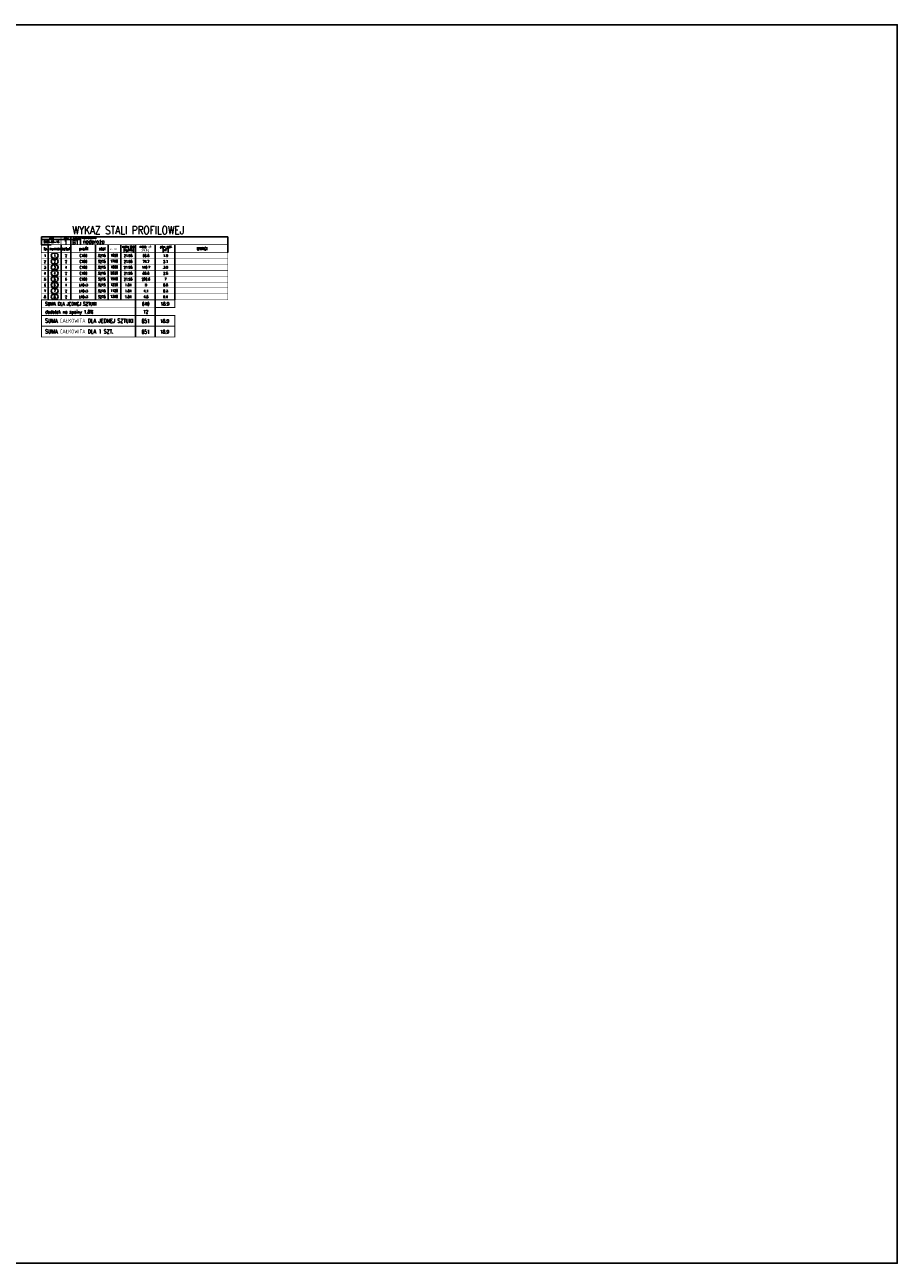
# Model space of a CAD drawing. Header units: millimetres. Extents: x 136919 to 160325, y -19528 to -8134.
# Tile 14 of 22: x 145642 to 147421, y -13691 to -11166. Entities that reach past the tile are written whole.
import ezdxf
from ezdxf.enums import TextEntityAlignment as Align

# ---------------------------------------------------------------- set-up
doc = ezdxf.new("R2010")
doc.units = ezdxf.units.MM
doc.header["$LTSCALE"] = 0.1
doc.layers.add('tkd_wykaz_stali', color=8, linetype='Continuous')
doc.layers.add('tkd_wym', color=1, linetype='Continuous')
doc.styles.add('TKD_stal', font='simplex.shx', dxfattribs={"width": 0.75, "height": 0.25, "bigfont": 'bigfont.shx'})

# ---------------------------------------------------------------- blocks, each defined once
blk = doc.blocks.new('tkd_stal_wykaz1')
for p, q in [((0, 0.8), (0, 1.6)), ((0, 1.6), (19, 1.6)), ((0, 1.35), (2, 1.35)), ((2, 1.35), (4, 1.35)), ((3, 0.8), (3, 1.6)), ((4, 0.8), (4, 1.6)), ((19, 0.8), (19, 1.6)), ((0, 0.8), (1, 0.8)), ((0.7, 0.8), (0.7, 0)), ((2, 0.8), (2, 0)), ((3, 0), (3, 0.8)), ((5.5, 0), (5.5, 0.8)), ((6.8, 0), (6.8, 0.8)), ((8.1, 0), (8.1, 0.8)), ((9.6, 0), (9.6, 0.8)), ((11.6, 0), (11.6, 0.8)), ((13.6, 0), (13.6, 0.8)), ((19, 0), (19, 0.8))]:
    blk.add_line(p, q)
at = {"color": 3}
blk.add_line((2, 0), (2, 0.8), dxfattribs=at)
at = {"const_width": 0.07}
for points in [[(2, 0.8), (0, 0.8), (0, 1.6), (19, 1.6), (19, 0.8), (2, 0.8)], [(2, 0), (2, 1.6)], [(2, 0), (0, 0), (0, 0.8), (19, 0.8), (19, 0), (2, 0)], [(0.7, 0.8), (0.7, 0)], [(9.6, 0.8), (9.6, 0)], [(11.6, 0.8), (11.6, 0)]]:
    blk.add_lwpolyline(points, dxfattribs=at)
at = {"color": 3, "style": 'TKD_stal', "width": 0.8}
blk.add_text('WYKAZ STALI PROFILOWEJ', height=0.832, dxfattribs=at).set_placement((3.16, 1.88))
at = {"color": 6, "style": 'TKD_stal', "width": 0.8}
for s, p in [('data', (0.81, 1.4)), ('sztuk', (2.29, 1.39)), ('symbol', (3.21, 1.38)), ('nazwa elementu', (4.13, 1.42))]:
    blk.add_text(s, height=0.15, dxfattribs=at).set_placement(p)
at = {"color": 2, "style": 'TKD_stal'}
for s, height, width, p in [('lp.', 0.3, 0.8, (0.23, 0.27)), ('numer', 0.3, 0.8, (0.81, 0.27)), ('sztuk', 0.3, 0.8, (2.06, 0.25)), ('profil', 0.3, 0.8, (3.85, 0.25)), ('stal', 0.3, 0.8, (5.87, 0.25)), ('dł.[mm]', 0.25, 0.6, (6.99, 0.28)), ('masa jedn.', 0.25, 0.6, (8.25, 0.49)), ('[kg/mb]', 0.25, 0.6, (8.36, 0.15)), ('masa całk.', 0.25, 0.6, (10.01, 0.49)), ('całk.[kg]', 0.25, 0.6, (10.12, 0.15)), ('pow. mal.', 0.25, 0.6, (12.1, 0.49)), ('[m ]', 0.25, 0.6, (12.36, 0.15)), ('2', 0.175, 0.6, (12.67, 0.29)), ('UWAGI', 0.3, 0.8, (15.85, 0.25))]:
    blk.add_text(s, height=height, dxfattribs=dict(at, width=width)).set_placement(p)
at = {"color": 3, "style": 'TKD_stal', "width": 0.8}
for tag, p in [('1', (2.46, 1.08)), ('11', (3.47, 1.07))]:
    blk.add_attdef(tag, text='', height=0.4, dxfattribs=at).set_placement(p, align=Align.MIDDLE_CENTER)
blk.add_attdef('NAZWA_ELEMENTU', text='', height=0.4, dxfattribs=at).set_placement((4.23, 1.33), align=Align.TOP_LEFT)
at = {"color": 2, "style": 'TKD_stal', "width": 0.7}
blk.add_attdef('2009-07-01', text='', height=0.2, dxfattribs=at).set_placement((1.07, 1.1), align=Align.MIDDLE_CENTER)
blk = doc.blocks.new('tkd_stal_wykaz2')
for p, q in [((0.7, 0.6), (0.7, 0)), ((0.7, 0.6), (0.7, 0)), ((1.26, 0.56), (1.44, 0.56)), ((1.26, 0.55), (1.44, 0.55)), ((1.26, 0.05), (1.44, 0.05)), ((1.26, 0.03), (1.44, 0.03)), ((2, 0.6), (2, 0)), ((3, 0), (3, 0.6)), ((5.5, 0), (5.5, 0.6)), ((6.8, 0), (6.8, 0.6)), ((8.1, 0), (8.1, 0.6)), ((9.6, 0), (9.6, 0.6)), ((11.6, 0), (11.6, 0.6)), ((13.6, 0), (13.6, 0.6))]:
    blk.add_line(p, q)
at = {"const_width": 0.04}
blk.add_lwpolyline([(0, 0), (19, 0), (19, 0.6), (0, 0.6)], close=True, dxfattribs=at)
for points in [[(0.7, 0.6), (0.7, 0)], [(2, 0.6), (2, 0)], [(9.6, 0.6), (9.6, 0)], [(11.6, 0.6), (11.6, 0)]]:
    blk.add_lwpolyline(points, dxfattribs=at)
for centre, radius, start, end in [((1.26, 0.3), 0.265, 90, 270), ((1.26, 0.3), 0.252, 90, 270), ((1.44, 0.3), 0.265, 2.3881, 90), ((1.44, 0.3), 0.252, 270, 90), ((1.44, 0.3), 0.265, 270, 2.3881)]:
    blk.add_arc(centre, radius, start, end)
at = {"color": 1, "style": 'TKD_stal', "width": 0.8}
for tag, p in [('LP', (0.36, 0.29)), ('Sztuk', (2.51, 0.3)), ('PROFIL', (4.28, 0.3)), ('STAL', (6.16, 0.3)), ('DLUGOSC', (7.42, 0.33)), ('MASA_JEDN', (8.84, 0.3)), ('MASA_CALK', (10.66, 0.3)), ('MALOWANIE', (12.66, 0.3))]:
    blk.add_attdef(tag, text='', height=0.25, dxfattribs=at).set_placement(p, align=Align.MIDDLE_CENTER)
at = {"color": 2, "style": 'TKD_stal', "width": 0.8}
blk.add_attdef('1111', text='', height=0.256, dxfattribs=at).set_placement((1.35, 0.3), align=Align.MIDDLE_CENTER)
at = {"color": 1, "style": 'TKD_stal', "width": 0.8}
blk.add_attdef('UWAGI', text='', height=0.25, dxfattribs=at).set_placement((13.74, 0.33), align=Align.MIDDLE_LEFT)
blk = doc.blocks.new('tkd_stal_wykaz4')
for p, q in [((9.6, -0.8), (9.6, 0)), ((11.6, -3.8), (11.6, 0)), ((9.6, -1.6), (9.6, -0.8)), ((9.6, -2.7), (9.6, -1.6)), ((9.6, -3.8), (9.6, -2.7))]:
    blk.add_line(p, q)
for points, const_width in [([(0, -1.6), (0, 0), (13.6, 0), (13.6, -0.8), (11.6, -0.8), (11.6, -1.6)], 0.1), ([(13.6, 0), (0, 0), (0, -0.8), (13.6, -0.8), (13.6, 0)], 0.04), ([(9.6, 0), (9.6, -3.8)], 0.1), ([(11.6, 0), (11.6, -3.8)], 0.1), ([(13.6, -0.8), (0, -0.8), (0, -1.6), (13.6, -1.6)], 0.04), ([(11.6, -0.8), (11.6, -1.6)], 0.04), ([(13.6, -1.6), (0, -1.6), (0, -2.7), (13.6, -2.7), (13.6, -1.6)], 0.1), ([(13.6, -2.7), (0, -2.7), (0, -3.8), (13.6, -3.8), (13.6, -2.7)], 0.1)]:
    blk.add_lwpolyline(points, dxfattribs=dict(const_width=const_width))
at = {"color": 2, "style": 'TKD_stal', "width": 0.7}
blk.add_text('SUMA DLA JEDNEJ SZTUKI', height=0.35, dxfattribs=at).set_placement((0.38, -0.59))
at = {"color": 4, "style": 'TKD_stal', "width": 0.75}
blk.add_text('SUMA CAŁKOWITA DLA JEDNEJ SZTUKI', height=0.4, dxfattribs=at).set_placement((0.38, -2.34))
at = {"color": 2, "style": 'TKD_stal', "width": 0.7}
blk.add_attdef('1', text='', height=0.35, dxfattribs=at).set_placement((0.38, -1.24), align=Align.MIDDLE_LEFT)
for tag, p in [('122222', (10.63, -1.22)), ('MASA', (10.64, -0.42)), ('MAL', (12.59, -0.42)), ('MAL', (12.57, -2.17)), ('MAL', (12.57, -3.27))]:
    blk.add_attdef(tag, text='', height=0.35, dxfattribs=at).set_placement(p, align=Align.MIDDLE_CENTER)
at = {"color": 3, "style": 'TKD_stal', "width": 0.67}
for p in [(10.63, -2.17), (10.63, -3.27)]:
    blk.add_attdef('MASA', text='', height=0.4, dxfattribs=at).set_placement(p, align=Align.MIDDLE_CENTER)
at = {"color": 4, "style": 'TKD_stal', "width": 0.75}
blk.add_attdef('1', text='', height=0.4, dxfattribs=at).set_placement((0.38, -3.23), align=Align.MIDDLE_LEFT)

msp = doc.modelspace()

# ---------------------------------------------------------------- linework, layer by layer
at = {"layer": 'tkd_wym'}
msp.add_lwpolyline([(144120.98, -11165.7), (147421.33, -11165.7), (147421.33, -13691.4), (144120.98, -13691.4)], close=True, dxfattribs=at)

# ---------------------------------------------------------------- block references
at = {"layer": 'tkd_wykaz_stali', "xscale": 20, "yscale": 20, "zscale": 20}
for name, p, values in [('tkd_stal_wykaz1', (145675.7, -11630.46), {'NAZWA_ELEMENTU': 'nadproża', '1': '1', '11': 'B1', '2009-07-01': '2020-05-18 '}), ('tkd_stal_wykaz2', (145675.7, -11642.46), {'1111': '1', 'Sztuk': '2', 'PROFIL': 'C180', 'STAL': 'S275', 'DLUGOSC': '1520', 'MASA_JEDN': '21.98', 'MASA_CALK': '66.8', 'MALOWANIE': '1.9', 'LP': '1'}), ('tkd_stal_wykaz2', (145675.7, -11654.46), {'1111': '2', 'Sztuk': '2', 'PROFIL': 'C180', 'STAL': 'S275', 'DLUGOSC': '1700', 'MASA_JEDN': '21.98', 'MASA_CALK': '74.7', 'MALOWANIE': '2.1', 'LP': '2'}), ('tkd_stal_wykaz2', (145675.7, -11666.46), {'1111': '3', 'Sztuk': '4', 'PROFIL': 'C180', 'STAL': 'S275', 'DLUGOSC': '1600', 'MASA_JEDN': '21.98', 'MASA_CALK': '140.7', 'MALOWANIE': '3.9', 'LP': '3'}), ('tkd_stal_wykaz2', (145675.7, -11678.46), {'1111': '4', 'Sztuk': '2', 'PROFIL': 'C180', 'STAL': 'S275', 'DLUGOSC': '2020', 'MASA_JEDN': '21.98', 'MASA_CALK': '88.8', 'MALOWANIE': '2.5', 'LP': '4'}), ('tkd_stal_wykaz2', (145675.7, -11690.46), {'1111': '5', 'Sztuk': '6', 'PROFIL': 'C180', 'STAL': 'S275', 'DLUGOSC': '1900', 'MASA_JEDN': '21.98', 'MASA_CALK': '250.6', 'MALOWANIE': '7', 'LP': '5'}), ('tkd_stal_wykaz2', (145675.7, -11702.46), {'1111': '6', 'Sztuk': '4', 'PROFIL': 'L40x3', 'STAL': 'S275', 'DLUGOSC': '1220', 'MASA_JEDN': '1.84', 'MASA_CALK': '9', 'MALOWANIE': '0.8', 'LP': '6'}), ('tkd_stal_wykaz2', (145675.7, -11714.46), {'1111': '7', 'Sztuk': '2', 'PROFIL': 'L40x3', 'STAL': 'S275', 'DLUGOSC': '1120', 'MASA_JEDN': '1.84', 'MASA_CALK': '4.1', 'MALOWANIE': '0.3', 'LP': '7'}), ('tkd_stal_wykaz2', (145675.7, -11726.46), {'1111': '8', 'Sztuk': '2', 'PROFIL': 'L40x3', 'STAL': 'S275', 'DLUGOSC': '1300', 'MASA_JEDN': '1.84', 'MASA_CALK': '4.8', 'MALOWANIE': '0.4', 'LP': '8'})]:
    msp.add_blockref(name, p, dxfattribs=at).add_auto_attribs(values)
at = {"layer": 'tkd_wykaz_stali'}
ref = msp.add_blockref('tkd_stal_wykaz4', (145675.7, -11726.46), dxfattribs=dict(at, xscale=20, yscale=20, zscale=20))
ref.add_attrib('MASA', '640', dxfattribs={"layer": '0', "color": 2, "height": 7, "style": 'TKD_stal', "width": 0.7}).set_placement((145888.4, -11734.96), align=Align.MIDDLE_CENTER)
ref.add_attrib('MAL', '18.9', dxfattribs={"layer": '0', "color": 2, "height": 7, "style": 'TKD_stal', "width": 0.7}).set_placement((145927.54, -11734.96), align=Align.MIDDLE_CENTER)
ref.add_attrib('122222', '12', dxfattribs={"layer": '0', "color": 2, "height": 7, "style": 'TKD_stal', "width": 0.7}).set_placement((145888.3, -11750.96), align=Align.MIDDLE_CENTER)
ref.add_attrib('MASA', '651', dxfattribs={"layer": '0', "color": 3, "height": 8, "style": 'TKD_stal', "width": 0.67}).set_placement((145888.25, -11769.96), align=Align.MIDDLE_CENTER)
ref.add_attrib('MAL', '18.9', dxfattribs={"layer": '0', "color": 2, "height": 7, "style": 'TKD_stal', "width": 0.7}).set_placement((145927.09, -11769.96), align=Align.MIDDLE_CENTER)
ref.add_attrib('MASA', '651', dxfattribs={"layer": '0', "color": 3, "height": 8, "style": 'TKD_stal', "width": 0.67}).set_placement((145888.25, -11791.96), align=Align.MIDDLE_CENTER)
ref.add_attrib('MAL', '18.9', dxfattribs={"layer": '0', "color": 2, "height": 7, "style": 'TKD_stal', "width": 0.7}).set_placement((145927.09, -11791.96), align=Align.MIDDLE_CENTER)
ref.add_attrib('1', 'SUMA CAŁKOWITA DLA 1 SZT.', dxfattribs={"layer": '0', "color": 4, "height": 8, "style": 'TKD_stal', "width": 0.75}).set_placement((145683.34, -11791.14), align=Align.MIDDLE_LEFT)
ref.add_attrib('1', 'dodatek na spoiny 1.8%', dxfattribs={"layer": '0', "color": 2, "height": 7, "style": 'TKD_stal', "width": 0.7}).set_placement((145683.34, -11751.29), align=Align.MIDDLE_LEFT)

doc.saveas('drawing.dxf')
